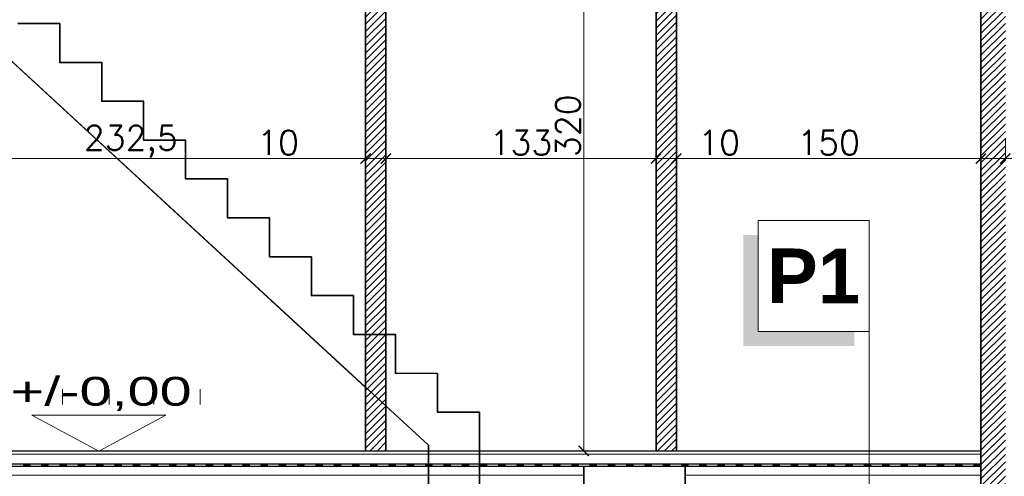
# Model space of a CAD drawing. Header units: millimetres. Extents: x -740 to 33545, y -26688 to 22494.
# Tile 183 of 256: x 9237 to 9722, y 13117 to 13341. Entities that reach past the tile are written whole.
import ezdxf
from ezdxf.lldxf.tags import DXFTag

# ---------------------------------------------------------------- set-up
doc = ezdxf.new("R2010")
doc.units = ezdxf.units.MM
doc.header["$MEASUREMENT"] = 0
doc.linetypes.add('ACAD_ISO03W100', pattern=[30, 12, -18])
doc.layers.get('Defpoints').update_dxf_attribs({"color": 252})
for name, color, linetype, lineweight in [('A_istniejące ściany', 252, 'Continuous', 35), ('A_l.przekrojowa', 252, 'Continuous', 30), ('A_l.widokowa', 252, 'Continuous', 18), ('A_projektowane sciany', 252, 'Continuous', 35), ('A_ściany projektowane', 252, 'Continuous', 35), ('IZOLACJA', 252, 'ACAD_ISO03W100', 40), ('l.widokowa', 252, 'Continuous', 15), ('l.wypełnien', 252, 'Continuous', 5), ('l.wypełnień', 252, 'Continuous', 5), ('linia opisowa', 252, 'Continuous', 9), ('wymiarowanie', 252, 'Continuous', 9)]:
    doc.layers.add(name, color=color, linetype=linetype, lineweight=lineweight)
doc.styles.add('PROFILE', font='GOTHIC.TTF', dxfattribs={"width": 0.8})
doc.styles.add('styl2', font='simplex.shx')
doc.linetypes.add('BATTING', pattern='A,0.00254,-2.54,[134,ltypeshp.shx,S=2.54,R=0,X=-2.54,Y=0],-5.08,[134,ltypeshp.shx,S=2.54,R=180,X=2.54,Y=0],-2.54', length=10.16254)
tags = doc.linetypes.add('ICAD_ISO03W100', pattern=[30, 12, -18]).pattern_tags.tags
tags[6:7] = [DXFTag(74, 4), DXFTag(75, 0), DXFTag(340, '0'), DXFTag(46, 1.0), DXFTag(50, 0.0), DXFTag(44, 0.0), DXFTag(45, 0.0)]
tags[4:5] = [DXFTag(74, 4), DXFTag(75, 0), DXFTag(340, '0'), DXFTag(46, 1.0), DXFTag(50, 0.0), DXFTag(44, 0.0), DXFTag(45, 0.0)]
doc.dimstyles.new('Skala 1-50', dxfattribs={"dimtxt": 12, "dimasz": 5, "dimexe": 1, "dimexo": 1, "dimgap": 1.5, "dimtad": 1, "dimdec": 1, "dimrnd": 0.5, "dimtxsty": 'styl2', "dimblk": 'ARCHTICK', "dimcen": 5, "dimadec": 0, "dimazin": 0, "dimtfac": 1, "dimtdec": 1, "dimtmove": 1, "dimatfit": 3, "dimldrblk": 'ARCHTICK', "dimfxl": 0, "dimlwd": -1, "dimlwe": -1, "dimarcsym": 0})

# ---------------------------------------------------------------- blocks, each defined once
blk = doc.blocks.new('_ArchTick')
at = {"color": 0, "linetype": 'ByBlock', "const_width": 0.15}
blk.add_lwpolyline([(-0.5, -0.5), (0.5, 0.5)], dxfattribs=at)
blk = doc.blocks.new('*D1737')
at = {"layer": 'Defpoints', "color": 0}
for p in [(9543.63, 13449.08), (9514.94, 13129.08), (9548.52, 13129.08)]:
    blk.add_point(p, dxfattribs=at)
at = {"layer": 'wymiarowanie', "color": 0}
for p, q in [((9519.94, 13449.08), (9513.94, 13449.08)), ((9514.94, 13449.08), (9514.94, 13129.08)), ((9519.94, 13129.08), (9513.94, 13129.08))]:
    blk.add_line(p, q, dxfattribs=at)
at = {"layer": 'wymiarowanie', "color": 0, "xscale": 5, "yscale": 5, "zscale": 5}
for p, rotation in [((9514.94, 13449.08), 90), ((9514.94, 13129.08), 270)]:
    blk.add_blockref('_ArchTick', p, dxfattribs=dict(at, rotation=rotation))
at = {"layer": 'wymiarowanie', "color": 0, "insert": (9507.14, 13289.08), "char_height": 12, "attachment_point": 5, "rotation": 90, "style": 'styl2'}
blk.add_mtext('320', dxfattribs=at)
blk = doc.blocks.new('*D2392')
at = {"layer": 'Defpoints', "color": 0}
for p in [(9176.26, 13294.13), (9407.52, 13289.08), (9407.52, 13272.96)]:
    blk.add_point(p, dxfattribs=at)
at = {"layer": 'wymiarowanie', "color": 0}
for p, q in [((9176.26, 13282.96), (9176.26, 13271.96)), ((9407.52, 13282.96), (9407.52, 13271.96)), ((9176.26, 13272.96), (9407.52, 13272.96))]:
    blk.add_line(p, q, dxfattribs=at)
at = {"layer": 'wymiarowanie', "color": 0, "xscale": 5, "yscale": 5, "zscale": 5, "rotation": 180}
blk.add_blockref('_ArchTick', (9176.26, 13272.96), dxfattribs=at)
at = {"layer": 'wymiarowanie', "color": 0, "xscale": 5, "yscale": 5, "zscale": 5}
blk.add_blockref('_ArchTick', (9407.52, 13272.96), dxfattribs=at)
at = {"layer": 'wymiarowanie', "color": 0, "insert": (9291.89, 13281.31), "char_height": 12, "attachment_point": 5, "style": 'styl2'}
blk.add_mtext('232,5', dxfattribs=at)
blk = doc.blocks.new('*D2393')
at = {"layer": 'Defpoints', "color": 0}
for p in [(9417.52, 13301.74), (9407.52, 13289.08), (9417.52, 13272.96)]:
    blk.add_point(p, dxfattribs=at)
at = {"layer": 'wymiarowanie', "color": 0}
for p, q in [((9407.52, 13282.96), (9407.52, 13271.96)), ((9417.52, 13282.96), (9417.52, 13271.96)), ((9407.52, 13272.96), (9355.13, 13272.96)), ((9407.52, 13272.96), (9417.52, 13272.96))]:
    blk.add_line(p, q, dxfattribs=at)
at = {"layer": 'wymiarowanie', "color": 0, "xscale": 5, "yscale": 5, "zscale": 5, "rotation": 180}
blk.add_blockref('_ArchTick', (9407.52, 13272.96), dxfattribs=at)
at = {"layer": 'wymiarowanie', "color": 0, "xscale": 5, "yscale": 5, "zscale": 5}
blk.add_blockref('_ArchTick', (9417.52, 13272.96), dxfattribs=at)
at = {"layer": 'wymiarowanie', "color": 0, "insert": (9364.42, 13280.76), "char_height": 12, "attachment_point": 5, "style": 'styl2'}
blk.add_mtext('10', dxfattribs=at)
blk = doc.blocks.new('*D2394')
at = {"layer": 'Defpoints', "color": 0}
for p in [(9417.52, 13301.74), (9550.52, 13289.08), (9550.52, 13272.96)]:
    blk.add_point(p, dxfattribs=at)
at = {"layer": 'wymiarowanie', "color": 0}
for p, q in [((9417.52, 13282.96), (9417.52, 13271.96)), ((9550.52, 13282.96), (9550.52, 13271.96)), ((9417.52, 13272.96), (9550.52, 13272.96))]:
    blk.add_line(p, q, dxfattribs=at)
at = {"layer": 'wymiarowanie', "color": 0, "xscale": 5, "yscale": 5, "zscale": 5, "rotation": 180}
blk.add_blockref('_ArchTick', (9417.52, 13272.96), dxfattribs=at)
at = {"layer": 'wymiarowanie', "color": 0, "xscale": 5, "yscale": 5, "zscale": 5}
blk.add_blockref('_ArchTick', (9550.52, 13272.96), dxfattribs=at)
at = {"layer": 'wymiarowanie', "color": 0, "insert": (9484.02, 13280.76), "char_height": 12, "attachment_point": 5, "style": 'styl2'}
blk.add_mtext('133', dxfattribs=at)
blk = doc.blocks.new('*D2395')
at = {"layer": 'Defpoints', "color": 0}
for p in [(9550.52, 13289.08), (9560.52, 13289.08), (9560.52, 13272.96)]:
    blk.add_point(p, dxfattribs=at)
at = {"layer": 'wymiarowanie', "color": 0}
for p, q in [((9550.52, 13282.96), (9550.52, 13271.96)), ((9560.52, 13282.96), (9560.52, 13271.96)), ((9550.52, 13272.96), (9560.52, 13272.96)), ((9560.52, 13272.96), (9590.91, 13272.96))]:
    blk.add_line(p, q, dxfattribs=at)
at = {"layer": 'wymiarowanie', "color": 0, "xscale": 5, "yscale": 5, "zscale": 5, "rotation": 180}
blk.add_blockref('_ArchTick', (9550.52, 13272.96), dxfattribs=at)
at = {"layer": 'wymiarowanie', "color": 0, "xscale": 5, "yscale": 5, "zscale": 5}
blk.add_blockref('_ArchTick', (9560.52, 13272.96), dxfattribs=at)
at = {"layer": 'wymiarowanie', "color": 0, "insert": (9581.62, 13280.76), "char_height": 12, "attachment_point": 5, "style": 'styl2'}
blk.add_mtext('10', dxfattribs=at)
blk = doc.blocks.new('*D2396')
at = {"layer": 'Defpoints', "color": 0}
for p in [(9560.52, 13289.08), (9710.52, 13291.82), (9710.52, 13272.96)]:
    blk.add_point(p, dxfattribs=at)
at = {"layer": 'wymiarowanie', "color": 0}
for p, q in [((9560.52, 13282.96), (9560.52, 13271.96)), ((9710.52, 13282.96), (9710.52, 13271.96)), ((9560.52, 13272.96), (9710.52, 13272.96))]:
    blk.add_line(p, q, dxfattribs=at)
at = {"layer": 'wymiarowanie', "color": 0, "xscale": 5, "yscale": 5, "zscale": 5, "rotation": 180}
blk.add_blockref('_ArchTick', (9560.52, 13272.96), dxfattribs=at)
at = {"layer": 'wymiarowanie', "color": 0, "xscale": 5, "yscale": 5, "zscale": 5}
blk.add_blockref('_ArchTick', (9710.52, 13272.96), dxfattribs=at)
at = {"layer": 'wymiarowanie', "color": 0, "insert": (9635.52, 13280.76), "char_height": 12, "attachment_point": 5, "style": 'styl2'}
blk.add_mtext('150', dxfattribs=at)
blk = doc.blocks.new('*D2397')
at = {"layer": 'Defpoints', "color": 0}
for p in [(9710.52, 13291.82), (9722.52, 13292.26), (9722.52, 13272.96)]:
    blk.add_point(p, dxfattribs=at)
at = {"layer": 'wymiarowanie', "color": 0}
for p, q in [((9710.52, 13282.96), (9710.52, 13271.96)), ((9722.52, 13282.96), (9722.52, 13271.96)), ((9710.52, 13272.96), (9722.52, 13272.96)), ((9722.52, 13272.96), (9753.09, 13272.96))]:
    blk.add_line(p, q, dxfattribs=at)
at = {"layer": 'wymiarowanie', "color": 0, "xscale": 5, "yscale": 5, "zscale": 5, "rotation": 180}
blk.add_blockref('_ArchTick', (9710.52, 13272.96), dxfattribs=at)
at = {"layer": 'wymiarowanie', "color": 0, "xscale": 5, "yscale": 5, "zscale": 5}
blk.add_blockref('_ArchTick', (9722.52, 13272.96), dxfattribs=at)
at = {"layer": 'wymiarowanie', "color": 0, "insert": (9743.83, 13280.61), "char_height": 12, "attachment_point": 5, "style": 'styl2'}
blk.add_mtext('12', dxfattribs=at)
blk = doc.blocks.new('*D2398')
at = {"layer": 'Defpoints', "color": 0}
for p in [(9722.52, 13292.26), (9950.05, 13286.54), (9950.05, 13272.96)]:
    blk.add_point(p, dxfattribs=at)
at = {"layer": 'wymiarowanie', "color": 0}
for p, q in [((9722.52, 13282.96), (9722.52, 13271.96)), ((9950.05, 13282.96), (9950.05, 13271.96)), ((9722.52, 13272.96), (9950.05, 13272.96))]:
    blk.add_line(p, q, dxfattribs=at)
at = {"layer": 'wymiarowanie', "color": 0, "xscale": 5, "yscale": 5, "zscale": 5, "rotation": 180}
blk.add_blockref('_ArchTick', (9722.52, 13272.96), dxfattribs=at)
at = {"layer": 'wymiarowanie', "color": 0, "xscale": 5, "yscale": 5, "zscale": 5}
blk.add_blockref('_ArchTick', (9950.05, 13272.96), dxfattribs=at)
at = {"layer": 'wymiarowanie', "color": 0, "insert": (9836.28, 13281.31), "char_height": 12, "attachment_point": 5, "style": 'styl2'}
blk.add_mtext('227,5', dxfattribs=at)

msp = doc.modelspace()

# ---------------------------------------------------------------- hatches: boundary and pattern name
at = {"layer": 'l.wypełnien'}
h = msp.add_hatch(dxfattribs=at)
h.set_pattern_fill('ANSI31', color=256, scale=20, style=0)
h.paths.add_polyline_path([(9550.52, 13449.08), (9560.52, 13449.08), (9560.52, 13433.75), (9560.52, 13430.25), (9560.52, 13429), (9560.52, 13129.01), (9550.52, 13129.01)])
h.paths.add_polyline_path([(9407.52, 13186.43), (9417.52, 13186.43), (9417.52, 13449.08), (9407.52, 13449.08)])
h.paths.add_polyline_path([(9417.52, 13151.14), (9417.52, 13186.43), (9407.52, 13186.43), (9407.52, 13160.34)])
h.paths.add_polyline_path([(9407.52, 13160.34), (9417.52, 13151.14), (9417.52, 13129.01), (9407.52, 13129.01)])
h = msp.add_hatch(dxfattribs=at)
h.set_pattern_fill('ANSI31', color=256, scale=20, style=0)
h.paths.add_polyline_path([(9710.52, 13122.02), (9710.52, 13121.49), (9710.52, 13117.13), (9710.52, 13108.16), (9710.52, 13102.49), (9722.52, 13102.49), (9722.52, 13108.16), (9722.52, 13117.13), (9722.52, 13121.49), (9722.52, 13122.02), (9722.52, 13122.52), (9722.52, 13127.5), (9722.52, 13129), (9722.52, 13129.01), (9722.52, 13449.08), (9710.52, 13449.08), (9710.52, 13129.01), (9710.52, 13129), (9710.52, 13127.5), (9710.52, 13122.52)])
at = {"layer": 'linia opisowa'}
msp.add_hatch(color=256, dxfattribs=at).paths.add_polyline_path([(9593.49, 13235.25), (9600.78, 13235.25), (9600.78, 13187.91), (9648.12, 13187.91), (9648.12, 13180.62), (9593.49, 13180.62)])

# ---------------------------------------------------------------- linework, layer by layer
at = {"linetype": 'Continuous', "lineweight": 5}
for points in [[(9258.28, 13151.91), (9258.28, 13159.51), (9258.28, 13159.51)], [(9281.27, 13151.91), (9281.27, 13159.51), (9281.27, 13159.51)], [(9303.26, 13151.91), (9303.26, 13159.51), (9303.26, 13159.51)], [(9326.09, 13151.91), (9326.09, 13159.51), (9326.09, 13159.51)], [(9602.92, 13129.08), (9578.45, 13129.08), (9578.45, 13129.08)]]:
    msp.add_lwpolyline(points, dxfattribs=at)
at = {"linetype": 'Continuous', "lineweight": 15}
for points in [[(9514.94, 13121.49), (9514.94, 12989.34), (9514.94, 12989.34)], [(9564.89, 12989.34), (9564.89, 13121.49)]]:
    msp.add_lwpolyline(points, dxfattribs=at)
at = {"layer": 'A_istniejące ściany', "linetype": 'Continuous'}
for points in [[(9514.94, 13121.49), (9514.94, 12989.34), (9514.94, 12989.34)], [(9564.89, 12989.34), (9564.89, 13121.49)]]:
    msp.add_lwpolyline(points, dxfattribs=at)
at = {"layer": 'A_l.przekrojowa', "ltscale": 0.3}
for p, q in [((9710.52, 13122.52, 0), (8940.84, 13122.52, 0)), ((8941.84, 13121.49), (9710.52, 13121.49))]:
    msp.add_line(p, q, dxfattribs=at)
at = {"layer": 'A_l.przekrojowa'}
msp.add_lwpolyline([(9710.52, 13129.01), (8940.84, 13129.01)], dxfattribs=at)
at = {"layer": 'A_l.widokowa'}
msp.add_line((8940.84, 13127.5), (9710.52, 13127.5), dxfattribs=at)
at = {"layer": 'A_projektowane sciany', "linetype": 'Continuous'}
for points in [[(9407.52, 13449.08), (9407.52, 13129.08)], [(9417.52, 13449.08), (9417.52, 13129.08)], [(9550.52, 13449.08), (9550.52, 13129.08)], [(9560.52, 13449.08), (9560.52, 13129.08)], [(9710.52, 13449.08), (9710.52, 13102.49)]]:
    msp.add_lwpolyline(points, dxfattribs=at)
at = {"layer": 'A_ściany projektowane', "linetype": 'ICAD_ISO03W100', "ltscale": 0.3}
msp.add_line((9219.45, 13333.46), (9438.52, 13131.81), dxfattribs=at)
for points in [[(9236.25, 13339.34), (9256.91, 13339.34), (9256.91, 13320.23), (9277.57, 13320.23), (9277.57, 13301.12), (9298.23, 13301.12), (9298.23, 13282), (9318.89, 13282), (9318.89, 13262.89), (9339.56, 13262.89), (9339.56, 13243.77), (9360.22, 13243.77), (9360.22, 13224.66), (9380.88, 13224.66), (9380.88, 13205.54), (9401.54, 13205.54), (9401.54, 13186.43), (9422.2, 13186.43), (9422.2, 13167.31), (9442.86, 13167.12), (9442.86, 13148.2), (9463.52, 13148.2), (9463.52, 12989.34)], [(9438.52, 12989.34), (9438.52, 13131.81)]]:
    msp.add_lwpolyline(points, dxfattribs=at)
at = {"layer": 'IZOLACJA', "ltscale": 0.3}
msp.add_line((8941.84, 13122.02), (9710.52, 13122.02, 0), dxfattribs=at)
at = {"layer": 'l.widokowa'}
msp.add_line((9219.45, 13333.46), (9407.52, 13160.34), dxfattribs=at)
at = {"layer": 'l.wypełnień', "linetype": 'BATTING', "ltscale": 0.4}
for p, q in [((8940.84, 13117.13), (9514.94, 13117.13)), ((9564.89, 13117.13), (9710.52, 13117.13))]:
    msp.add_line(p, q, dxfattribs=at)
at = {"layer": 'l.wypełnień', "ltscale": 0.3}
msp.add_lwpolyline([(9710.52, 13129), (8940.84, 13129)], dxfattribs=at)
at = {"layer": 'linia opisowa'}
msp.add_lwpolyline([(9600.78, 13187.91), (9655.4, 13187.91), (9655.4, 13242.53), (9600.78, 13242.53), (9600.78, 13187.91)], dxfattribs=at)
at = {"layer": 'wymiarowanie'}
msp.add_line((9655.4, 13071.49), (9655.4, 13187.91), dxfattribs=at)
at = {"layer": 'wymiarowanie', "linetype": 'ByBlock'}
msp.add_lwpolyline([(9276.15, 13129.01), (9309.1, 13146.73), (9243.19, 13146.73)], close=True, dxfattribs=at)

# ---------------------------------------------------------------- texts
at = {"layer": 'linia opisowa', "insert": (9628.09, 13215.22), "char_height": 26.8852, "width": 1534.0261, "attachment_point": 5, "rotation": 359.8931}
msp.add_mtext('{\\fArial|b1|i0|c238|p34;P1}', dxfattribs=at)
at = {"layer": 'wymiarowanie', "style": 'PROFILE', "width": 1.5}
msp.add_text('+/-0,00', height=14.149, dxfattribs=at).set_placement((9232.73, 13151.33))
at = {"layer": 'wymiarowanie', "insert": (8290.7, 13388.64), "char_height": 8, "width": 621.5287, "attachment_point": 1}
msp.add_mtext('\\pi621.52874;{\\fCentury Gothic|b0|i0|c238|p34;}\\P{\\fCentury Gothic|b0|i0|c238|p34;Daszek szklany systemowy o wym. 300 x 120 cm wykonany ze szkła }\\P{\\fCentury Gothic|b0|i0|c238|p34;bezpiecznego 6.6.3 ESG/VSG}\\P{\\fCentury Gothic|b0|i0|c238|p34;mocowany na wspornikach w konstrukcji stalowej }\\P{\\fCentury Gothic|b0|i0|c238|p34;ocynkowancy i malowanych proszkowo w kolorze RAL 7016}', dxfattribs=at)

# ---------------------------------------------------------------- dimensions: what is measured, and where the dimension line sits
at = {"layer": 'wymiarowanie'}
dim = msp.add_linear_dim(base=(9514.94, 13129.08), p1=(9543.63, 13449.08), p2=(9548.52, 13129.08), angle=90, dimstyle='Skala 1-50', dxfattribs=at)
dim.commit()
dim.dimension.update_dxf_attribs({"geometry": '*D1737', "text_midpoint": (9507.14, 13289.08)})
for base, p1, p2, picture, middle in [((9417.52, 13272.96), (9407.52, 13289.08), (9417.52, 13301.74), '*D2393', (9364.42, 13272.96)), ((9560.52, 13272.96), (9550.52, 13289.08), (9560.52, 13289.08), '*D2395', (9581.62, 13272.96)), ((9722.52, 13272.96), (9710.52, 13291.82), (9722.52, 13292.26), '*D2397', (9743.83, 13270.05))]:
    dim = msp.add_linear_dim(base=base, p1=p1, p2=p2, dimstyle='Skala 1-50', override={"dimtmove": 1, "dimfxl": 10}, dxfattribs=at)
    dim.commit()
    dim.dimension.update_dxf_attribs({"geometry": picture, "text_midpoint": middle, "dimtype": 160})
for base, p1, p2, picture, middle in [((9550.52, 13272.96), (9417.52, 13301.74), (9550.52, 13289.08), '*D2394', (9484.02, 13280.76)), ((9710.52, 13272.96), (9560.52, 13289.08), (9710.52, 13291.82), '*D2396', (9635.52, 13280.76)), ((9950.05, 13272.96), (9722.52, 13292.26), (9950.05, 13286.54), '*D2398', (9836.28, 13281.31))]:
    dim = msp.add_linear_dim(base=base, p1=p1, p2=p2, dimstyle='Skala 1-50', override={"dimtmove": 1, "dimfxl": 10}, dxfattribs=at)
    dim.commit()
    dim.dimension.update_dxf_attribs({"geometry": picture, "text_midpoint": middle})
dim = msp.add_linear_dim(base=(9407.52, 13272.96), p1=(9176.26, 13294.13), p2=(9407.52, 13289.08), text='232,5', dimstyle='Skala 1-50', override={"dimtmove": 1, "dimfxl": 10}, dxfattribs=at)
dim.commit()
dim.dimension.update_dxf_attribs({"geometry": '*D2392', "text_midpoint": (9291.89, 13281.31)})

doc.saveas('drawing.dxf')
